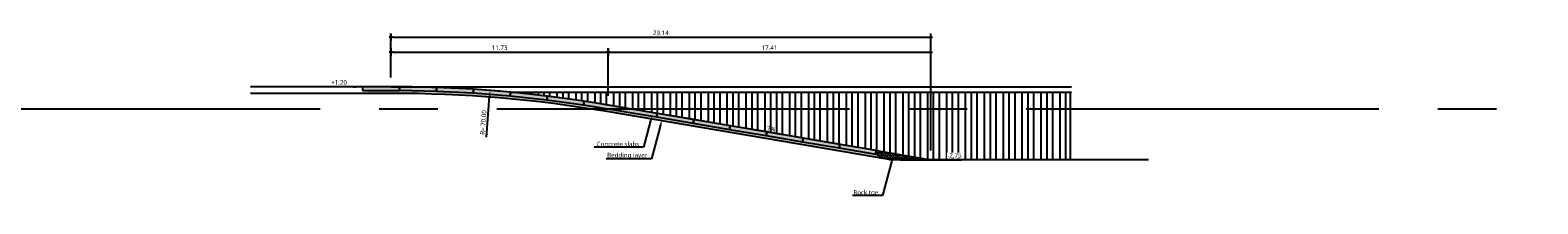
# Model space of a CAD drawing. Header units: metres. Extents: x 2831 to 4656, y -1529 to 547.
# Tile 11 of 20: x 4255 to 4337, y -1465 to -1456. Entities that reach past the tile are written whole.
import ezdxf
from ezdxf import colors
from ezdxf.entities.mleader import LeaderData, LeaderLine
from ezdxf.enums import TextEntityAlignment as Align
from ezdxf.math import Vec2, Vec3

# ---------------------------------------------------------------- set-up
doc = ezdxf.new("R2010")
doc.units = ezdxf.units.M
doc.linetypes.add('06 Sections$0$CENTER2', pattern=[28.575000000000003, 19.05, -3.175, 3.175, -3.175])
for name, color, linetype in [('06 Sections$0$H000B1-HATCH-013', 8, 'Continuous'), ('06 Sections$0$H000B2-HATCH-018', 1, 'Continuous'), ('06 Sections$0$H000B3-HATCH-025', 7, 'Continuous'), ('06 Sections$0$H000E1-GEN-013', 8, 'Continuous'), ('06 Sections$0$H000E2-GEN-018', 1, 'Continuous'), ('06 Sections$0$H000E4-GEN-035', 3, 'Continuous'), ('06 Sections$0$H000H3-TEXT-025', 7, 'Continuous'), ('06 Sections$0$H000S3-DIM-025', 7, 'Continuous'), ('06 Sections$0$H030L2-SYS-018', 1, '06 Sections$0$CENTER2')]:
    doc.layers.add(name, color=color, linetype=linetype)
doc.styles.add('06 Sections$0$ISO', font='segoeui.ttf')
doc.styles.add('06 Sections$0$WB_SE', font='segoeui.ttf')
doc.dimstyles.new('06 Sections$0$WB-M100', dxfattribs={"dimscale": 0.1, "dimtxt": 2.5, "dimasz": 1, "dimexe": 2, "dimexo": 5, "dimgap": 1, "dimtad": 1, "dimzin": 0, "dimdsep": 46, "dimtxsty": '06 Sections$0$ISO', "dimblk1": '06 Sections$0$dimdot', "dimblk2": '06 Sections$0$dimdot', "dimsah": 1, "dimcen": 0, "dimdle": 2, "dimclrd": 256, "dimclre": 256, "dimclrt": 256, "dimadec": 0, "dimazin": 0, "dimtp": 1, "dimtfac": 1, "dimtix": 1, "dimtmove": 0, "dimatfit": 3, "dimldrblk": '06 Sections$0$dimpijl', "dimfxl": 2, "dimtolj": 1, "dimtzin": 1, "dimlwd": -1, "dimlwe": -1, "dimarcsym": 0})
pattern_1 = [(49.99999999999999, (11431.14091483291, 3823.817646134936), (1093.108013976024, -95.63451323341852), [114.3, -1257.3]), (355, (11431.14091483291, 3823.817646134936), (-211.460528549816, 1146.341071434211), [91.44, -1005.84350502]), (100.4514447, (11522.23295683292, 3815.848125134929), (881.6474825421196, 1050.706511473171), [97.14005279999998, -1068.5414676]), (46.18420000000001, (11431.14091483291, 4128.617646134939), (1626.474245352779, -252.2539675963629), [171.45, -1885.95]), (96.63555760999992, (11566.68031483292, 4107.596646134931), (1424.424804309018, 1484.556747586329), [145.71013884, -1602.81364896]), (351.1841511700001, (11431.14091483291, 4128.617646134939), (1424.424804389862, 1484.556747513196), [137.15980242, -1508.75839152]), (21, (11583.54091483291, 4052.417646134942), (909.6863476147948, -613.5911891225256), [114.3, -1257.3]), (326.0000000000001, (11583.54091483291, 4052.417646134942), (370.8121700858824, 1105.127796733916), [91.44, -1005.84]), (71.45144499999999, (11659.34811043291, 4001.285046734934), (1280.498515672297, 491.5366133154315), [97.1400528, -1068.5396256]), (37.50000000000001, (11431.14091483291, 3823.817646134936), (18.5316195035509, 507.3302332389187), [0, -993.648, 0, -1021.08, 0, -1009.65]), (7.499999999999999, (11431.14091483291, 3823.817646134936), (400.9179750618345, 601.0834489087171), [0, -582.1679999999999, 0, -970.788, 0, -384.8100000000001]), (327.5, (11091.2889148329, 3823.817646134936), (813.5435710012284, -34.37246395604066), [0, -381, 0, -1188.72, 0, -1577.34]), (317.5, (10938.8889148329, 3823.817646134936), (888.7750883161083, 152.5589461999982), [0, -495.3, 0, -789.432, 0, -1120.14])]

# ---------------------------------------------------------------- blocks, each defined once
blk = doc.blocks.new('06 Sections$0$dimdot')
blk.add_line((-1.002423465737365, 0), (0.9975765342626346, 0))
at = {"const_width": 0.5}
blk.add_lwpolyline([(-0.2524234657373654, 0, 1), (0.2475765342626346, 0, 1)], format="xyb", close=True, dxfattribs=at)
blk.add_lwpolyline([(-0.002423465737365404, -2), (-0.002423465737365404, 2)])
blk = doc.blocks.new('*D320')
at = {"layer": '06 Sections$0$H000S3-DIM-025', "transparency": 16777216}
for p, q in [((965.8150147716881, 1.7), (965.8150147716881, 3.274912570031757)), ((977.5466993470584, 0.7099092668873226), (977.5466993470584, 3.274912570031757)), ((965.9150147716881, 3.074912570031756), (977.4466993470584, 3.074912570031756))]:
    blk.add_line(p, q, dxfattribs=at)
at = {"layer": '06 Sections$0$H000S3-DIM-025', "transparency": 16777216, "xscale": 0.1, "yscale": 0.1, "zscale": 0.1, "rotation": 180}
blk.add_blockref('06 Sections$0$dimdot', (965.8150147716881, 3.074912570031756), dxfattribs=at)
at = {"layer": '06 Sections$0$H000S3-DIM-025', "transparency": 16777216, "xscale": 0.1, "yscale": 0.1, "zscale": 0.1}
blk.add_blockref('06 Sections$0$dimdot', (977.5466993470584, 3.074912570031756), dxfattribs=at)
at = {"layer": '06 Sections$0$H000S3-DIM-025', "transparency": 16777216, "insert": (971.6808570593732, 3.304881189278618), "char_height": 0.25, "attachment_point": 5, "style": '06 Sections$0$ISO', "bg_fill": 3, "box_fill_scale": 1.1, "bg_fill_color": 256, "bg_fill_true_color": 13158600, "bg_fill_transparency": 0}
blk.add_mtext('\\A1;11.73', dxfattribs=at)
blk = doc.blocks.new('06 Sections$0$dimpijl')
at = {"linetype": 'Continuous'}
blk.add_hatch(color=256, dxfattribs=at).paths.add_polyline_path([(-8.881784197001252e-16, -3.642919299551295e-17), (-3.5, 0.5833333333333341), (-3.5, -0.5833333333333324)])
for p, q in [((-3.5, 0.5833333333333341), (0, 0)), ((-3.5, 0.5833333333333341), (-3.5, -0.5833333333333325)), ((0, 0), (-3.5, -0.5833333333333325))]:
    blk.add_line(p, q, dxfattribs=at)
blk = doc.blocks.new('*D319')
at = {"layer": '06 Sections$0$H000S3-DIM-025', "transparency": 16777216}
for p, q in [((977.5466993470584, 0.7099092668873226), (977.5466993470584, 3.274912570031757)), ((994.9579303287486, -2.249999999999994), (994.9579303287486, 3.274912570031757)), ((977.6466993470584, 3.074912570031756), (994.8579303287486, 3.074912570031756))]:
    blk.add_line(p, q, dxfattribs=at)
at = {"layer": '06 Sections$0$H000S3-DIM-025', "transparency": 16777216, "xscale": 0.1, "yscale": 0.1, "zscale": 0.1, "rotation": 180}
blk.add_blockref('06 Sections$0$dimdot', (977.5466993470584, 3.074912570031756), dxfattribs=at)
at = {"layer": '06 Sections$0$H000S3-DIM-025', "transparency": 16777216, "xscale": 0.1, "yscale": 0.1, "zscale": 0.1}
blk.add_blockref('06 Sections$0$dimdot', (994.9579303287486, 3.074912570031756), dxfattribs=at)
at = {"layer": '06 Sections$0$H000S3-DIM-025', "transparency": 16777216, "insert": (986.2523148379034, 3.304619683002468), "char_height": 0.25, "attachment_point": 5, "style": '06 Sections$0$ISO', "bg_fill": 3, "box_fill_scale": 1.1, "bg_fill_color": 256, "bg_fill_true_color": 13158600, "bg_fill_transparency": 0}
blk.add_mtext('\\A1;17.41', dxfattribs=at)
blk = doc.blocks.new('*D318')
at = {"layer": '06 Sections$0$H000S3-DIM-025', "transparency": 16777216}
blk.add_line((970.9682020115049, -1.526371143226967), (971.1384678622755, 0.6964088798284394), dxfattribs=at)
blk.add_solid([(971.088613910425, 0.7002277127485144), (971.1883218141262, 0.6925900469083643), (971.1613808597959, 0.9955325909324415)], dxfattribs=at)
at = {"layer": '06 Sections$0$H000S3-DIM-025', "transparency": 16777216, "insert": (970.7990013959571, -0.7333948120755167), "char_height": 0.25, "attachment_point": 5, "rotation": 85.6196740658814, "style": '06 Sections$0$ISO'}
blk.add_mtext('\\A1;R= 70.00', dxfattribs=at)
blk = doc.blocks.new('*D317')
at = {"layer": '06 Sections$0$H000S3-DIM-025', "transparency": 16777216}
blk.add_line((993.3167538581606, -2.75), (996.6096949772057, -2.75), dxfattribs=at)
at = {"layer": '06 Sections$0$H000S3-DIM-025', "transparency": 16777216, "insert": (996.235217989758, -2.520728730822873), "char_height": 0.25, "attachment_point": 5, "style": '06 Sections$0$ISO', "bg_fill": 3, "box_fill_scale": 1.1, "bg_fill_color": 256, "bg_fill_true_color": 13158600, "bg_fill_transparency": 0}
blk.add_mtext('\\A1;-2.75', dxfattribs=at)
blk = doc.blocks.new('*D385')
at = {"layer": '06 Sections$0$H000S3-DIM-025', "transparency": 16777216}
for p, q in [((963.7361668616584, 1.200242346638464), (962.5921989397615, 1.200242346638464)), ((963.9361668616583, 1.200000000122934), (963.7361668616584, 1.200242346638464)), ((963.7676639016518, 1.200000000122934), (963.9361668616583, 1.200000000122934))]:
    blk.add_line(p, q, dxfattribs=at)
at = {"layer": '06 Sections$0$H000S3-DIM-025', "transparency": 16777216, "insert": (963.0141829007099, 1.430210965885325), "char_height": 0.25, "attachment_point": 5, "style": '06 Sections$0$ISO', "bg_fill": 3, "box_fill_scale": 1.1, "bg_fill_color": 256, "bg_fill_true_color": 13158600, "bg_fill_transparency": 0}
blk.add_mtext('\\A1;+1.20', dxfattribs=at)
blk = doc.blocks.new('06 Sections$0$slab')
h = blk.add_hatch(color=253)
h.dxf.hatch_style = 1
h.paths.add_polyline_path([(1, 0.2000000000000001), (-1, 0.2000000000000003), (-1, 1.224646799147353e-16), (1, -1.224646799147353e-16)])
blk.add_lwpolyline([(1, 0.2000000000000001), (-1, 0.2000000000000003), (-1, 1.224646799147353e-16), (1, -1.224646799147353e-16)], close=True)
blk = doc.blocks.new('*D467')
at = {"layer": '06 Sections$0$H000S3-DIM-025', "transparency": 16777216}
for p, q in [((965.8150147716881, 1.7), (965.8150147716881, 4.07913090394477)), ((994.9579303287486, -2.249999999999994), (994.9579303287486, 4.079130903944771)), ((965.9150147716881, 3.87913090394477), (994.8579303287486, 3.87913090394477))]:
    blk.add_line(p, q, dxfattribs=at)
at = {"layer": '06 Sections$0$H000S3-DIM-025', "transparency": 16777216, "xscale": 0.1, "yscale": 0.1, "zscale": 0.1, "rotation": 180}
blk.add_blockref('06 Sections$0$dimdot', (965.8150147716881, 3.87913090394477), dxfattribs=at)
at = {"layer": '06 Sections$0$H000S3-DIM-025', "transparency": 16777216, "xscale": 0.1, "yscale": 0.1, "zscale": 0.1}
blk.add_blockref('06 Sections$0$dimdot', (994.9579303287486, 3.87913090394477), dxfattribs=at)
at = {"layer": '06 Sections$0$H000S3-DIM-025', "transparency": 16777216, "insert": (980.3864725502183, 4.109099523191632), "char_height": 0.25, "attachment_point": 5, "style": '06 Sections$0$ISO', "bg_fill": 3, "box_fill_scale": 1.1, "bg_fill_color": 256, "bg_fill_true_color": 13158600, "bg_fill_transparency": 0}
blk.add_mtext('\\A1;29.14', dxfattribs=at)
blk = doc.blocks.new('06 Sections')
at = {"layer": '06 Sections$0$H000B1-HATCH-013'}
h = blk.add_hatch(dxfattribs=at)
h.set_pattern_fill('TRIANG', color=256, scale=0.01)
h.set_pattern_definition([(59.99999999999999, (0, 0), (-0.04762499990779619, 0.08248891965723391), [0.04762500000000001, -0.04762500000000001]), (120, (0, 0), (-0.09524999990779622, 5.32339150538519e-11), [0.047625, -0.047625]), (0, (-0.0238125, 0.04124445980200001), (0.04762500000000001, 0.08248891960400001), [0.04762500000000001, -0.04762500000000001])])
h.paths.add_polyline_path([(994.9579303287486, -2.75), (992.0167538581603, -2.249999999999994), (991.9832347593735, -2.447171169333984), (992.0818203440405, -2.463930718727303), (992.2127420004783, -2.648482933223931), (992.8099012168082, -2.75)])
at = {"layer": '06 Sections$0$H000B2-HATCH-018'}
h = blk.add_hatch(dxfattribs=at)
h.set_pattern_fill('AR-CONC', color=256, scale=6)
h.set_pattern_definition(pattern_1)
h.paths.add_polyline_path([(951.896443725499, -4.800000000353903), (951.396443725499, -4.300000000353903), (953.1401937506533, -4.300000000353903), (960.3964437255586, -4.300000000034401), (959.8964437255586, -4.800000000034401)])
h = blk.add_hatch(dxfattribs=at)
h.set_pattern_fill('AR-CONC', color=256, scale=6)
h.set_pattern_definition(pattern_1)
h.paths.add_polyline_path([(951.896443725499, -4.800000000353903), (951.396443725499, -4.300000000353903), (953.1401937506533, -4.300000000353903), (960.3964437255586, -4.300000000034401), (959.8964437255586, -4.800000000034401)])
h = blk.add_hatch(dxfattribs=at)
h.set_pattern_fill('AR-CONC', color=256, scale=6)
h.set_pattern_definition(pattern_1)
h.paths.add_polyline_path([(951.896443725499, -4.800000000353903), (951.396443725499, -4.300000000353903), (953.1401937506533, -4.300000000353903), (960.3964437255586, -4.300000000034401), (959.8964437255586, -4.800000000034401)])
h = blk.add_hatch(dxfattribs=at)
h.set_pattern_fill('AR-CONC', color=256, scale=6)
h.set_pattern_definition(pattern_1)
h.paths.add_polyline_path([(951.896443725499, -4.800000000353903), (951.396443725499, -4.300000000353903), (953.1401937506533, -4.300000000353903), (960.3964437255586, -4.300000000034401), (959.8964437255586, -4.800000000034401)])
at = {"layer": '06 Sections$0$H000B3-HATCH-025'}
h = blk.add_hatch(dxfattribs=at)
h.set_pattern_fill('AR-SAND', color=256, scale=0.01)
h.set_pattern_definition([(37.50000000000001, (0, 5), (-0.01600031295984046, 0.4894132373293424), [0, -0.3860800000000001, 0, -0.4318000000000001, 0, -0.4127500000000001]), (7.499999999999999, (0, 5), (0.4495232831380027, 0.7168251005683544), [0, -0.2082800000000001, 0, -0.3479800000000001, 0, -0.13335]), (327.5, (-0.31242, 5), (0.7909923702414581, 0.001437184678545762), [0, -0.127, 0, -0.4572000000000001, 0, -0.5969000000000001]), (317.5, (-0.31242, 5), (0.7635564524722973, 0.2229293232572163), [0, -0.06350000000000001, 0, -0.29972, 0, -0.3429])])
edge = h.paths.add_edge_path()
edge.add_line((964.5884790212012, 0.8428567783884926), (966.8125115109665, 0.8428567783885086))
edge.add_arc((965.8853198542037, -67.33533641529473), 68.18449758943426, 80.20392609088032, 89.22085212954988, ccw=False)
edge.add_line((977.4863649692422, -0.1449988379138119), (992.2127420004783, -2.648482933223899))
edge.add_line((992.2127420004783, -2.648482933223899), (992.0818203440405, -2.463930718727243))
edge.add_line((992.0818203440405, -2.463930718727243), (978.1827992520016, -0.09717686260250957))
edge.add_arc((965.7709421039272, -69.71838596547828), 70.71892925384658, 79.89167989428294, 89.15523030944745)
edge.add_line((966.8135851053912, 0.9928567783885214), (964.5884790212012, 0.992856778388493))
edge.add_line((964.5884790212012, 0.992856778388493), (964.5884790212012, 0.8428567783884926))
at = {"layer": '06 Sections$0$H000E1-GEN-013'}
for p, q in [((972.7352576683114, 0.8999999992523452), (972.7352576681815, 0.8570903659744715)), ((973.0485689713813, 0.8999999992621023), (973.048568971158, 0.8252518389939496)), ((973.361880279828, 0.8999999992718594), (973.361880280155, 0.7919881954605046)), ((973.7552444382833, 0.8999999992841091), (973.7552444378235, 0.7482045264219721)), ((974.0685557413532, 0.8999999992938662), (974.0685557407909, 0.7117188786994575)), ((974.3818670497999, 0.8999999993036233), (974.3818670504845, 0.6738011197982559)), ((974.7752312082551, 0.899999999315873), (974.7752312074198, 0.6241638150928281)), ((975.088542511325, 0.8999999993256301), (975.0885425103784, 0.5830071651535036)), ((975.4018538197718, 0.8999999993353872), (975.4018538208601, 0.5404104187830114)), ((975.795217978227, 0.899999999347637), (975.7952179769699, 0.4848868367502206)), ((976.1085292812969, 0.899999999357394), (976.1085292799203, 0.4390320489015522)), ((976.4218405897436, 0.8999999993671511), (976.4218405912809, 0.3920955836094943)), ((976.8152047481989, 0.8999999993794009), (976.8152047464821, 0.333090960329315)), ((977.1285160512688, 0.899999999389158), (977.1285160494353, 0.286094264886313)), ((977.4418273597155, 0.8999999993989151), (977.4418273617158, 0.2390975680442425)), ((977.8351915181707, 0.8999999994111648), (977.8351915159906, 0.1800929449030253)), ((978.1485028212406, 0.8999999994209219), (978.1485028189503, 0.1330962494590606)), ((978.4618141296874, 0.899999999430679), (978.4618141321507, 0.0860995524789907)), ((978.8551782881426, 0.8999999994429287), (978.8551782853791, -0.01253215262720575)), ((979.1684895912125, 0.8999999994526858), (979.1684895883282, -0.06579507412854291)), ((979.4818008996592, 0.8999999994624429), (979.4818009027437, -0.1190579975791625)), ((979.8751650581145, 0.8999999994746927), (979.8751650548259, -0.1859299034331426)), ((980.1884763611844, 0.8999999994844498), (980.1884763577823, -0.2391928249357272)), ((980.5017876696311, 0.8999999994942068), (980.5017876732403, -0.2924557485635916)), ((980.8951518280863, 0.8999999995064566), (980.8951518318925, -0.3593276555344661)), ((981.2084631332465, 0.8999999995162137), (981.2084631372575, -0.4125905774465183)), ((981.5217744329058, 0.8999999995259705), (981.5217744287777, -0.4658534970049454)), ((981.915138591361, 0.8999999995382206), (981.9151385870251, -0.5327254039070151)), ((982.2284498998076, 0.8999999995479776), (982.2284499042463, -0.58598832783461)), ((982.5417612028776, 0.8999999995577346), (982.5417612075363, -0.63925124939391)), ((982.9351253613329, 0.8999999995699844), (982.9351253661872, -0.7061231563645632)), ((983.2484366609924, 0.8999999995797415), (983.2484366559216, -0.7593860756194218)), ((983.5617479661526, 0.8999999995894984), (983.5617479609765, -0.8126489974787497)), ((983.9551121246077, 0.8999999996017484), (983.9551121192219, -0.8795209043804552)), ((984.2684234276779, 0.8999999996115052), (984.2684234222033, -0.932783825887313)), ((984.5817347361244, 0.8999999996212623), (984.5817347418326, -0.9860467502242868)), ((984.9750988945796, 0.8999999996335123), (984.975098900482, -1.05291865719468)), ((985.2884101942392, 0.8999999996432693), (985.2884101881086, -1.106181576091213)), ((985.6017214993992, 0.8999999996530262), (985.6017214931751, -1.159444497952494)), ((985.9950856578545, 0.8999999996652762), (985.9950856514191, -1.226316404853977)), ((986.3083969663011, 0.8999999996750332), (986.3083969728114, -1.279579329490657)), ((986.6217082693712, 0.8999999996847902), (986.6217082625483, -1.332842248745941)), ((986.9350195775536, 0.8999999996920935), (986.9350195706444, -1.386105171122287)), ((987.328383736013, 0.8999999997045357), (987.3283837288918, -1.452977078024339)), ((987.6416950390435, 0.8999999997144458), (987.6416950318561, -1.506239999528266)), ((987.9550063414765, 0.8999999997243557), (987.9550063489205, -1.559502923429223)), ((988.3483704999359, 0.8999999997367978), (988.3483705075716, -1.626374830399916)), ((988.6616818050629, 0.8999999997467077), (988.6616818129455, -1.679637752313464)), ((988.9749931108, 0.8999999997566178), (988.9749931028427, -1.732900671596)), ((989.3683572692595, 0.8999999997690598), (989.3683572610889, -1.799772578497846)), ((989.6816685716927, 0.8999999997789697), (989.681668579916, -1.853035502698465)), ((989.9949798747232, 0.8999999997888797), (989.9949798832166, -1.906298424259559)), ((990.3883440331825, 0.899999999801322), (990.3883440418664, -1.973170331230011)), ((990.7016553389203, 0.8999999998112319), (990.7016553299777, -2.026433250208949)), ((991.014966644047, 0.8999999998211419), (991.0149666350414, -2.079696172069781)), ((991.4083308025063, 0.8999999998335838), (991.4083307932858, -2.146568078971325)), ((991.721642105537, 0.8999999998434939), (991.7216420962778, -2.199831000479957)), ((992.0349534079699, 0.8999999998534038), (992.0349534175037, -2.25)), ((992.4283175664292, 0.8999999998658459), (992.428317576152, -2.316938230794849)), ((992.7416288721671, 0.8999999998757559), (992.7416288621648, -2.373228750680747)), ((993.0549401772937, 0.8999999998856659), (993.0549401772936, -2.426491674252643)), ((993.448304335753, 0.8999999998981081), (993.448304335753, -2.493363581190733)), ((993.7616156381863, 0.8999999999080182), (993.7616156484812, -2.546626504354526)), ((994.0749269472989, 0.899999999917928), (994.0749269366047, -2.599889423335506)), ((994.3882382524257, 0.8999999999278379), (994.3882382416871, -2.65315234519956)), ((994.7816024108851, 0.8999999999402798), (994.7816023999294, -2.720024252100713)), ((995.0949137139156, 0.8999999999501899), (995.0949137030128, -2.75)), ((995.4082250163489, 0.8999999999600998), (995.4082250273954, -2.75)), ((995.8015891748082, 0.8999999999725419), (995.8015891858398, -2.75)), ((996.1149004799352, 0.899999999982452), (996.1149004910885, -2.75)), ((996.4282117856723, 0.899999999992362), (996.4282117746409, -2.75)), ((996.8215759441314, 0.900000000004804), (996.8215759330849, -2.75)), ((997.1348872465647, 0.9000000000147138), (997.1348872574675, -2.75)), ((997.4481985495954, 0.9000000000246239), (997.4481985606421, -2.75)), ((997.841562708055, 0.900000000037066), (997.8415627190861, -2.75)), ((998.1548740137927, 0.9000000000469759), (998.1548740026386, -2.75)), ((998.468185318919, 0.900000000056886), (998.4681853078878, -2.75)), ((998.8615494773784, 0.9000000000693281), (998.8615494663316, -2.75)), ((999.1748607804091, 0.900000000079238), (999.1748607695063, -2.75)), ((999.4881720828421, 0.900000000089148), (999.4881720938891, -2.75)), ((999.8815362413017, 0.9000000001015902), (999.8815362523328, -2.75)), ((1000.194847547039, 0.9000000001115), (1000.194847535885, -2.75)), ((1000.508158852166, 0.90000000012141), (1000.508158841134, -2.75)), ((1000.901523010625, 0.9000000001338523), (1000.901522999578, -2.75)), ((1001.214834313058, 0.9000000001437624), (1001.214834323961, -2.75)), ((1001.528145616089, 0.9000000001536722), (1001.528145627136, -2.75)), ((1001.921509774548, 0.9000000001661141), (1001.92150978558, -2.75)), ((1002.234821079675, 0.9000000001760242), (1002.234821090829, -2.75)), ((1002.488497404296, 0.9000000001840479), (1002.488497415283, -2.75))]:
    blk.add_line(p, q, dxfattribs=at)
at = {"layer": '06 Sections$0$H000E2-GEN-018'}
for p, q in [((965.8150147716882, 1.199999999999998), (1002.558497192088, 1.199999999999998)), ((972.2888081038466, 0.8999999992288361), (1002.558497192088, 0.900000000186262)), ((991.9832347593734, -2.447171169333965), (992.0818203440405, -2.463930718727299)), ((992.2127420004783, -2.64848293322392), (992.0818203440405, -2.463930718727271))]:
    blk.add_line(p, q, dxfattribs=at)
at = {"layer": '06 Sections$0$H000E4-GEN-035'}
blk.add_line((992.0167538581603, -2.249999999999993), (994.9579303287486, -2.749999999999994), dxfattribs=at)
for points in [[(992.0167538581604, -2.25), (977.5466993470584, 0.2099092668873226, 0.04212242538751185), (965.8150147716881, 1.2), (958.2269551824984, 1.2)], [(1006.709469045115, -2.75), (992.8099012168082, -2.75), (977.4863649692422, -0.1449988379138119, 0.04212242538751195), (965.8150147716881, 0.8400000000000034), (958.2269551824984, 0.84)]]:
    blk.add_lwpolyline(points, format="xyb", dxfattribs=at)
at = {"layer": '06 Sections$0$H030L2-SYS-018'}
blk.add_line((-171.474579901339, 0), (1168.019820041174, 0), dxfattribs=at)
at = {"layer": '06 Sections$0$H000E2-GEN-018'}
for p, rotation in [((965.2799833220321, 1.2), 180), ((967.2798763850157, 1.184671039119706), 178.8009069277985), ((969.2785685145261, 1.114260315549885), 177.1638846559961), ((971.2744334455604, 0.9867806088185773), 175.5268623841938), ((973.2658420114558, 0.8023359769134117), 173.8898401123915), ((975.2511686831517, 0.5610769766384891), 172.2528178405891), ((977.2287928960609, 0.2632005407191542), 170.6157955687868), ((979.2006278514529, -0.07125857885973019), 170.3519546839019), ((981.1723395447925, -0.4064495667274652), 170.3519546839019), ((983.1440512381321, -0.7416405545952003), 170.3519546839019), ((985.1157629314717, -1.076831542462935), 170.3519546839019), ((987.0874746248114, -1.41202253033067), 170.3519546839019), ((989.059186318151, -1.747213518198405), 170.3519546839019), ((991.0308980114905, -2.082404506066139), 170.3519546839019)]:
    blk.add_blockref('06 Sections$0$slab', p, dxfattribs=dict(at, rotation=rotation))
at = {"layer": '06 Sections$0$H000S3-DIM-025'}
dim = blk.add_linear_dim(base=(977.5466993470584, 3.074912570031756), p1=(965.8150147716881, 1.2), p2=(977.5466993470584, 0.2099092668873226), dimstyle='06 Sections$0$WB-M100', override={"dimpost": '<>', "dimtmove": 1, "dimtfill": 1}, dxfattribs=at)
dim.commit()
dim.dimension.update_dxf_attribs({"geometry": '*D320', "text_midpoint": (971.6808570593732, 3.304881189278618)})
dim = blk.add_linear_dim(base=(994.9579303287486, 3.074912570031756), p1=(977.5466993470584, 0.2099092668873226), p2=(994.9579303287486, -2.749999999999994), angle=7.016709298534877e-15, dimstyle='06 Sections$0$WB-M100', override={"dimpost": '<>', "dimtmove": 1, "dimtfill": 1}, dxfattribs=at)
dim.commit()
dim.dimension.update_dxf_attribs({"geometry": '*D319', "text_midpoint": (986.2523148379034, 3.304619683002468)})
dim = blk.add_radius_dim(center=(965.8150147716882, -68.80000000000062), mpoint=(971.1613808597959, 0.9955325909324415), text='R= <>', dimstyle='06 Sections$0$WB-M100', override={"dimasz": 3, "dimpost": '<>', "dimtmove": 1}, dxfattribs=at)
dim.commit()
dim.dimension.update_dxf_attribs({"geometry": '*D318', "text_midpoint": (971.0276029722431, -0.7509057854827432), "dimtype": 132})
at = {"layer": '06 Sections$0$H000H3-TEXT-025', "style": '06 Sections$0$ISO'}
blk.add_text('17%%%', height=0.25, rotation=351.4692343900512, dxfattribs=at).set_placement((985.8894140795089, -1.21411812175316), align=Align.BOTTOM_LEFT)
at = {"layer": '06 Sections$0$H000S3-DIM-025'}
dim = blk.add_ordinate_dim(feature_location=(992.8167538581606, -2.75), offset=(2.9439871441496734, 0), dtype=0, origin=(1005.152976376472, 0), dimstyle='06 Sections$0$WB-M100', override={"dimpost": '-<>', "dimtfill": 1}, dxfattribs=at)
dim.commit()
dim.dimension.update_dxf_attribs({"geometry": '*D317', "text_midpoint": (996.235217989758, -2.520728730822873)})
at = {"layer": '06 Sections$0$H000H3-TEXT-025'}
ml = blk.add_multileader_mtext('Standard', dxfattribs=at)
ml.set_content('Bedding layer', color=256, style='06 Sections$0$WB_SE')
ml.set_leader_properties(color=256, linetype='ByLayer', lineweight=-1)
ml.build(insert=Vec2(0, 0))
ml.multileader.update_dxf_attribs({"text_left_attachment_type": 6, "text_right_attachment_type": 6, "dogleg_length": 0.36, "arrow_head_size": 0.4, "scale": 0.1})
ctx = ml.context
ctx.base_point, ctx.scale, ctx.char_height, ctx.arrow_head_size, ctx.landing_gap_size, ctx.plane_origin = Vec3(977.3224371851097, -2.706321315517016), 0.1, 0.25, 0.4, 0.2, Vec3(975.4651331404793, -6.182663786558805)
ctx.left_attachment, ctx.right_attachment, ctx.text_align_type = 6, 6, 2
notes = []
notes.append((ctx, [(1, (1, 1, 0), (979.8837858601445, -2.706321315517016), (-1, 0), 0.036, [(0, [(980.4505229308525, -0.5661223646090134)], 0, [])])]))
ctx.mtext.insert, ctx.mtext.alignment, ctx.mtext.flow_direction = Vec3(979.6477858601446, -2.372290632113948), 3, 5
for ctx, leaders in notes:
    for number, flags, end, landing, length, lines in leaders:
        leader = LeaderData()
        leader.index, (leader.has_last_leader_line, leader.has_dogleg_vector, leader.attachment_direction) = number, flags
        leader.last_leader_point, leader.dogleg_vector, leader.dogleg_length = Vec3(end), Vec3(landing), length
        for number, points, colour, breaks in lines:
            line = LeaderLine()
            line.index, line.vertices, line.color, line.breaks = number, Vec3.list(points), colors.encode_raw_color(colour), breaks
            leader.lines.append(line)
        ctx.leaders.append(leader)
at = {"layer": '06 Sections$0$H000S3-DIM-025'}
dim = blk.add_ordinate_dim(feature_location=(964.2676639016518, 1.200000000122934), offset=(-0.7314970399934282, 0.00024234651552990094), dtype=0, origin=(1015.348156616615, 1.22933663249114e-10), dimstyle='06 Sections$0$WB-M100', override={"dimpost": '+<>', "dimtfill": 1}, dxfattribs=at)
dim.commit()
dim.dimension.update_dxf_attribs({"geometry": '*D385', "text_midpoint": (963.0141829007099, 1.430210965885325)})
at = {"layer": '06 Sections$0$H000H3-TEXT-025'}
ml = blk.add_multileader_mtext('Standard', dxfattribs=at)
ml.set_content('Rock toe', color=256, style='06 Sections$0$WB_SE')
ml.set_leader_properties(color=256, linetype='ByLayer', lineweight=-1)
ml.build(insert=Vec2(0, 0))
ml.multileader.update_dxf_attribs({"text_left_attachment_type": 6, "text_right_attachment_type": 6, "dogleg_length": 0.36, "arrow_head_size": 0.4, "scale": 0.1})
ctx = ml.context
ctx.base_point, ctx.scale, ctx.char_height, ctx.arrow_head_size, ctx.landing_gap_size, ctx.plane_origin = Vec3(990.5905322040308, -4.687215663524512), 0.1, 0.25, 0.4, 0.2, Vec3(987.9406898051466, -8.163558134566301)
ctx.left_attachment, ctx.right_attachment, ctx.text_align_type = 6, 6, 2
notes = []
notes.append((ctx, [(1, (1, 1, 0), (992.3593425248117, -4.687215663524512), (-1, 0), 0.036, [(0, [(992.9260795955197, -2.547016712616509)], 0, [])])]))
ctx.mtext.insert, ctx.mtext.alignment, ctx.mtext.flow_direction = Vec3(992.1233425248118, -4.387215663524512), 3, 5
for ctx, leaders in notes:
    for number, flags, end, landing, length, lines in leaders:
        leader = LeaderData()
        leader.index, (leader.has_last_leader_line, leader.has_dogleg_vector, leader.attachment_direction) = number, flags
        leader.last_leader_point, leader.dogleg_vector, leader.dogleg_length = Vec3(end), Vec3(landing), length
        for number, points, colour, breaks in lines:
            line = LeaderLine()
            line.index, line.vertices, line.color, line.breaks = number, Vec3.list(points), colors.encode_raw_color(colour), breaks
            leader.lines.append(line)
        ctx.leaders.append(leader)
ml = blk.add_multileader_mtext('Standard', dxfattribs=at)
ml.set_content('Concrete slabs ', color=256, style='06 Sections$0$WB_SE')
ml.set_leader_properties(color=256, linetype='ByLayer', lineweight=-1)
ml.build(insert=Vec2(0, 0))
ml.multileader.update_dxf_attribs({"text_left_attachment_type": 6, "text_right_attachment_type": 6, "dogleg_length": 0.36, "arrow_head_size": 0.4, "scale": 0.1})
ctx = ml.context
ctx.base_point, ctx.scale, ctx.char_height, ctx.arrow_head_size, ctx.landing_gap_size, ctx.plane_origin = Vec3(976.7548090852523, -2.074138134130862), 0.1, 0.25, 0.4, 0.2, Vec3(975.035406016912, -5.550480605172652)
ctx.left_attachment, ctx.right_attachment, ctx.text_align_type = 6, 6, 2
notes = []
notes.append((ctx, [(1, (1, 1, 0), (979.4540587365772, -2.074138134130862), (-1, 0), 0.036, [(0, [(979.9162066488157, -0.3316039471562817)], 0, [])])]))
ctx.mtext.insert, ctx.mtext.alignment, ctx.mtext.flow_direction = Vec3(979.2180587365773, -1.774138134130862), 3, 5
for ctx, leaders in notes:
    for number, flags, end, landing, length, lines in leaders:
        leader = LeaderData()
        leader.index, (leader.has_last_leader_line, leader.has_dogleg_vector, leader.attachment_direction) = number, flags
        leader.last_leader_point, leader.dogleg_vector, leader.dogleg_length = Vec3(end), Vec3(landing), length
        for number, points, colour, breaks in lines:
            line = LeaderLine()
            line.index, line.vertices, line.color, line.breaks = number, Vec3.list(points), colors.encode_raw_color(colour), breaks
            leader.lines.append(line)
        ctx.leaders.append(leader)
at = {"layer": '06 Sections$0$H000S3-DIM-025'}
dim = blk.add_linear_dim(base=(994.9579303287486, 3.87913090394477), p1=(965.8150147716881, 1.2), p2=(994.9579303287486, -2.749999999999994), dimstyle='06 Sections$0$WB-M100', override={"dimpost": '<>', "dimtmove": 1, "dimtfill": 1}, dxfattribs=at)
dim.commit()
dim.dimension.update_dxf_attribs({"geometry": '*D467', "text_midpoint": (980.3864725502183, 4.109099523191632)})

msp = doc.modelspace()

# ---------------------------------------------------------------- block references
msp.add_blockref('06 Sections', (3308.803529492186, -1460.004149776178))

doc.saveas('drawing.dxf')
